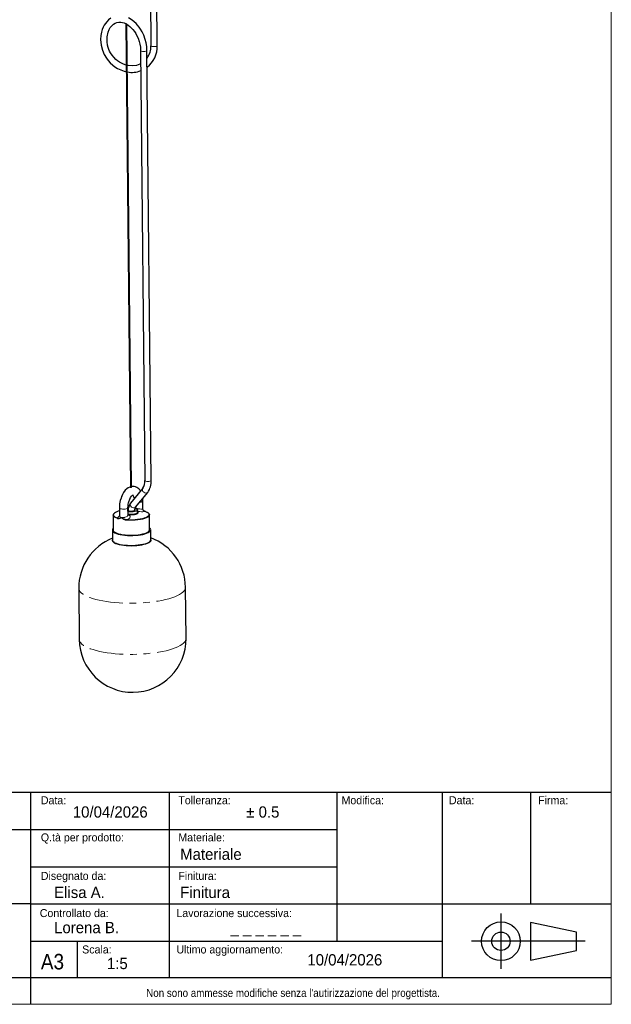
# Model space of a CAD drawing. Header units: millimetres. Extents: x 25 to 2075, y 25 to 1460.
# Tile 5 of 6: x 1521 to 2075, y 25 to 947. Entities that reach past the tile are written whole.
import ezdxf

# ---------------------------------------------------------------- set-up
doc = ezdxf.new("R2010")
doc.units = ezdxf.units.MM
doc.header["$LTSCALE"] = 5
doc.linetypes.add('PHANTOM', pattern=[12.7, 6.35, -1.27, 1.27, -1.27, 1.27, -1.27])
doc.layers.add('ANNOTAZIONI', color=8, linetype='Continuous')
doc.styles.add('SLDTEXTSTYLE1', font='GOTHIC.TTF', dxfattribs={"width": 0.913})
doc.styles.add('SLDTEXTSTYLE2', font='ARIAL.TTF', dxfattribs={"width": 0.948})

msp = doc.modelspace()

# ---------------------------------------------------------------- linework, layer by layer
at = {"color": 7, "linetype": 'Continuous', "lineweight": 18}
for p, q in [((2075, 25), (2075, 1460)), ((25, 25), (2075, 25))]:
    msp.add_line(p, q, dxfattribs=at)
at = {"color": 7, "linetype": 'Continuous', "lineweight": 25}
for p, q in [((1639.79, 1323.58), (1643.74, 922.76)), ((1649.74, 922.82), (1645.79, 1323.64)), ((1620.31, 943.39), (1624.59, 509.24)), ((1625.59, 509.21), (1621.32, 942.84)), ((1634.07, 918.28), (1638.04, 515.54)), ((1644.04, 515.6), (1640.07, 918.34)), ((1636.14, 508.29), (1624.71, 494.33)), ((1626.66, 501.91), (1626.72, 501.94)), ((1629.36, 490.53), (1640.78, 504.49)), ((1614.28, 489.88), (1614.35, 482.26)), ((1622.34, 483.43), (1622.28, 489.96)), ((1622.29, 489.36), (1622.59, 489.41)), ((1636.3, 488.8), (1636.22, 496.42)), ((1636.33, 488.61), (1636.3, 488.8)), ((1608.58, 483.68), (1608.35, 483.01)), ((1608.35, 483.01), (1608.49, 469.05)), ((1609.56, 484.83), (1609.66, 484.92)), ((1614.39, 482.26), (1614.4, 482.38)), ((1622.43, 488.44), (1622.29, 488.38)), ((1631.33, 485.55), (1631.3, 487.95)), ((1642.49, 469.39), (1642.35, 483.35)), ((1607.66, 469.12), (1607.75, 459.55)), ((1643.75, 459.9), (1643.66, 469.48)), ((1676.66, 367.7), (1676.19, 415.56)), ((1576.19, 414.58), (1576.66, 366.71))]:
    msp.add_line(p, q, dxfattribs=at)
at = {"color": 8, "linetype": 'PHANTOM', "lineweight": 18}
for p, q in [((1643.77, 922.64), (1643.74, 922.76)), ((1630.08, 488.96), (1630.13, 489.59)), ((1614.38, 482.07), (1614.39, 482.26)), ((1616.21, 480.93), (1616.2, 480.94)), ((1616.22, 480.93), (1616.21, 480.93))]:
    msp.add_line(p, q, dxfattribs=at)
at = {"color": 7, "linetype": 'Continuous', "lineweight": 25, "flags": 128}
for points in [[(1606.11, 948.48), (1604.01, 946.9), (1602.34, 945.23), (1601.14, 943.7), (1600.05, 942), (1599.11, 940.15), (1598.25, 938), (1597.5, 935.39), (1596.94, 932.24), (1596.7, 928.58), (1597.14, 923.21), (1598.31, 918.62), (1599.95, 914.72), (1602.08, 911.12), (1603.74, 908.9), (1605.62, 906.8), (1607.98, 904.62), (1610.13, 903), (1612.62, 901.45), (1615.47, 900.06), (1618.64, 898.94), (1620.76, 898.5)], [(1620.7, 904.71), (1618.14, 905.44), (1616.1, 906.39), (1614.36, 907.38), (1612.55, 908.65), (1610.97, 909.97), (1609.01, 911.96), (1607.4, 913.98), (1606.06, 916.04), (1605.12, 917.82), (1604.49, 919.23), (1603.83, 921.04), (1603.2, 923.42), (1602.77, 926.36), (1602.85, 931.04), (1603.69, 935.33), (1604.65, 937.83), (1605.73, 939.79), (1606.77, 941.18), (1607.69, 942.14), (1608.77, 943.04), (1610.14, 943.87), (1611.79, 944.52), (1613.75, 944.87), (1615.69, 944.84), (1617.25, 944.56), (1618.8, 944.08), (1620.76, 943.18), (1622.45, 942.14), (1624.06, 940.89), (1626.82, 938.11), (1628.32, 936.15), (1629.62, 934.14), (1630.73, 932.07), (1631.71, 929.88), (1632.77, 926.83), (1633.4, 924.33), (1633.87, 921.46), (1634.07, 918.28), (1634.07, 918.28)], [(1640.07, 918.34), (1639.84, 922.08), (1639.27, 925.54), (1638.48, 928.68), (1637.03, 932.71), (1635.49, 935.93), (1634.05, 938.39), (1632.76, 940.26), (1631.36, 942.03), (1629.82, 943.71), (1626.36, 946.72), (1622.66, 948.95)], [(1634.19, 905.95), (1633.37, 905.47), (1630.2, 904.4), (1626.49, 903.91), (1622.38, 904.22), (1621.7, 904.42)], [(1624.59, 509.61), (1624.06, 509.48), (1622.45, 508.69), (1621.16, 507.76), (1619.78, 506.42), (1618.2, 504.34), (1617.55, 503.25), (1617.06, 502.32), (1616.7, 501.57), (1616.34, 500.71), (1615.76, 499.17), (1615.09, 496.85), (1614.51, 493.72), (1614.33, 491.88), (1614.28, 489.88)], [(1625.59, 509.57), (1625.68, 509.54), (1625.8, 509.47), (1625.84, 509.38), (1625.8, 509.29), (1625.67, 509.23), (1625.49, 509.19), (1625.26, 509.17), (1625.01, 509.18), (1624.76, 509.21), (1624.69, 509.22), (1624.5, 509.26), (1624.38, 509.31), (1624.34, 509.37), (1624.38, 509.43), (1624.51, 509.49), (1624.59, 509.51)], [(1622.28, 489.96), (1622.35, 491.8), (1622.55, 493.38), (1622.8, 494.68), (1623.05, 495.67), (1623.32, 496.54), (1623.58, 497.27), (1623.93, 498.12), (1624.63, 499.52), (1625.47, 500.78), (1626.17, 501.53), (1626.62, 501.88), (1626.66, 501.91)], [(1626.65, 501.92), (1626.74, 501.95), (1626.75, 501.96)], [(1626.74, 501.96), (1626.82, 502.01), (1626.74, 502.02), (1626.84, 501.92), (1627.25, 501.34), (1627.54, 500.7), (1627.84, 499.71), (1628.07, 498.43)], [(1636.22, 496.42), (1636.12, 498.49), (1636.08, 498.75)], [(1628.79, 489.33), (1629.68, 489.11), (1630.56, 488.77), (1631.11, 488.37), (1631.3, 487.94), (1631.11, 487.51), (1630.56, 487.1), (1629.67, 486.74), (1628.51, 486.45), (1627.15, 486.25), (1625.68, 486.16), (1624.17, 486.17), (1622.74, 486.29), (1622.31, 486.36)], [(1608.4, 483.02), (1608.42, 483.48), (1608.64, 483.85)], [(1609.25, 484.7), (1608.79, 484.28), (1608.58, 483.68)], [(1622.3, 487.34), (1622.96, 487.11), (1623.94, 486.94), (1625.06, 486.88), (1626.2, 486.92), (1627.25, 487.06), (1628.09, 487.3), (1628.63, 487.6), (1628.8, 487.93), (1628.6, 488.26), (1628.53, 488.31)], [(1622.34, 483.8), (1622.5, 483.78), (1623.93, 483.65), (1625.43, 483.62), (1626.92, 483.69), (1628.33, 483.86), (1629.58, 484.11), (1630.6, 484.44), (1631.33, 484.83), (1631.74, 485.25), (1631.81, 485.69), (1631.52, 486.12), (1631.32, 486.27)], [(1631.33, 485.55), (1631.33, 485.55), (1631.14, 485.11), (1630.58, 484.7), (1629.7, 484.35), (1628.54, 484.06), (1627.18, 483.86), (1625.7, 483.77), (1624.2, 483.78), (1622.77, 483.9), (1622.34, 483.96)], [(1636.52, 487.77), (1636.52, 487.77), (1636.5, 487.91), (1636.41, 488.13), (1636.33, 488.61)], [(1638.03, 486.86), (1637.27, 487.25), (1636.52, 487.77)], [(1642.06, 484.31), (1641.26, 485.22), (1640.78, 485.53)], [(1642.35, 483.35), (1642.07, 484.3), (1642.06, 484.31)], [(1642.18, 483.91), (1642.31, 483.67), (1642.3, 483.35)], [(1608.47, 470.69), (1607.95, 470.08), (1607.67, 469.36), (1607.74, 468.63), (1608.16, 467.92), (1608.92, 467.23), (1610, 466.59), (1611.39, 466), (1613.06, 465.47), (1614.97, 465.02), (1617.09, 464.65), (1619.37, 464.37), (1621.78, 464.18), (1624.27, 464.1), (1626.78, 464.12), (1629.27, 464.24), (1631.69, 464.45), (1633.99, 464.76), (1636.13, 465.16), (1638.06, 465.64), (1639.76, 466.19), (1641.18, 466.8), (1642.29, 467.46), (1643.09, 468.16), (1643.54, 468.88), (1643.65, 469.6), (1643.41, 470.32), (1642.82, 471.02), (1642.47, 471.31)], [(1608.49, 469.05), (1608.51, 468.8), (1608.83, 468.09), (1609.5, 467.4), (1610.51, 466.76), (1611.85, 466.16), (1613.47, 465.64), (1615.35, 465.18), (1617.44, 464.82), (1619.71, 464.55), (1622.1, 464.37), (1624.56, 464.31), (1627.04, 464.34), (1629.49, 464.48), (1631.85, 464.72), (1634.08, 465.06), (1636.12, 465.48), (1637.94, 465.99), (1639.49, 466.56), (1640.75, 467.19), (1641.67, 467.87), (1642.26, 468.57), (1642.48, 469.28), (1642.49, 469.39)], [(1643.75, 459.9), (1643.63, 459.3), (1643.18, 458.58), (1642.38, 457.88), (1641.26, 457.22), (1639.83, 456.61), (1638.14, 456.06), (1636.2, 455.58), (1634.06, 455.19), (1631.75, 454.88), (1629.33, 454.66), (1626.84, 454.54), (1624.33, 454.53), (1621.85, 454.61), (1619.44, 454.8), (1617.16, 455.08), (1615.04, 455.45), (1613.13, 455.9), (1611.47, 456.43), (1610.08, 457.02), (1609, 457.67), (1608.25, 458.35), (1607.83, 459.07), (1607.75, 459.55)], [(1607.75, 459.55), (1607.76, 459.42), (1608, 458.7), (1608.59, 458), (1609.51, 457.33), (1610.75, 456.71), (1612.29, 456.15), (1614.08, 455.66), (1616.1, 455.25)], [(1616.1, 455.25), (1618.31, 454.92), (1620.66, 454.69), (1623.11, 454.56), (1625.62, 454.52), (1628.12, 454.59), (1630.58, 454.76), (1632.95, 455.02), (1635.17, 455.38), (1637.22, 455.82), (1639.04, 456.34), (1640.6, 456.92), (1641.87, 457.56), (1642.83, 458.23), (1643.45, 458.94), (1643.73, 459.67), (1643.75, 459.9)]]:
    msp.add_lwpolyline(points, dxfattribs=at)
at = {"color": 8, "linetype": 'PHANTOM', "lineweight": 18, "flags": 128}
for points in [[(1649.74, 922.82), (1649.68, 922.65), (1649.29, 922.36), (1648.6, 922.13), (1647.69, 921.98), (1646.66, 921.93), (1645.64, 921.98), (1644.75, 922.13), (1644.1, 922.36), (1643.77, 922.64)], [(1640.07, 918.34), (1640, 918.15), (1639.6, 917.87), (1638.9, 917.64), (1637.98, 917.49), (1636.94, 917.44), (1635.93, 917.5), (1635.05, 917.65), (1634.41, 917.88), (1634.1, 918.17), (1634.07, 918.28)], [(1640.78, 504.49), (1640.51, 504.23), (1639.77, 503.89), (1638.88, 503.85), (1637.94, 504.12), (1637.06, 504.67), (1636.35, 505.42), (1635.89, 506.29), (1635.75, 507.17), (1635.93, 507.96), (1636.14, 508.29)], [(1644.04, 515.6), (1643.97, 515.41), (1643.57, 515.12), (1642.87, 514.9), (1641.95, 514.75), (1640.91, 514.7), (1639.9, 514.75), (1639.02, 514.91), (1638.38, 515.14), (1638.07, 515.42), (1638.04, 515.54)], [(1614.28, 489.88), (1614.3, 489.76), (1614.61, 489.43), (1615.23, 489.14), (1616.13, 488.92)], [(1616.13, 488.92), (1617.22, 488.79), (1618.41, 488.76), (1619.58, 488.84), (1620.64, 489.01), (1621.49, 489.26), (1622.05, 489.57), (1622.28, 489.91), (1622.28, 489.96)], [(1629.36, 490.53), (1629.08, 490.26), (1628.35, 489.92), (1627.46, 489.89), (1626.51, 490.16), (1625.63, 490.7), (1624.92, 491.45), (1624.47, 492.32), (1624.32, 493.2), (1624.5, 493.99), (1624.71, 494.33)], [(1630.13, 489.59), (1629.28, 489.71), (1628.97, 489.75)], [(1636.27, 488.82), (1636.24, 488.73), (1635.88, 488.67), (1635.34, 488.67), (1634.4, 488.76), (1633.38, 488.92), (1632.27, 489.14), (1631.16, 489.39), (1630.13, 489.59)], [(1612.35, 479.9), (1610.79, 480.52), (1609.59, 481.2), (1608.78, 481.93), (1608.39, 482.7), (1608.4, 483.02)], [(1612.66, 480.45), (1612.46, 480.51), (1612.09, 480.65), (1611.58, 480.85), (1611.11, 481.06), (1610.48, 481.39), (1610.02, 481.68), (1609.17, 482.43), (1608.79, 483.18), (1608.82, 483.94), (1609.26, 484.69), (1609.56, 484.99)], [(1622.31, 483.43), (1622.32, 483.17), (1621.99, 482.48), (1621.48, 481.99), (1620.64, 481.5), (1619.67, 481.15)], [(1642.3, 483.35), (1642.28, 482.89), (1641.82, 482.12), (1640.95, 481.38), (1639.7, 480.68), (1638.08, 480.04), (1636.15, 479.49), (1633.94, 479.02), (1631.52, 478.66), (1628.95, 478.41), (1626.28, 478.29), (1623.59, 478.28), (1620.95, 478.4)], [(1638.03, 486.86), (1638.23, 486.79), (1638.59, 486.66), (1639.1, 486.46), (1639.58, 486.25), (1640.21, 485.91), (1640.67, 485.63), (1641.52, 484.87), (1641.9, 484.12), (1641.87, 483.37), (1641.42, 482.61), (1641.1, 482.29), (1640.77, 482.03), (1640.47, 481.82), (1640.01, 481.54), (1639.43, 481.25), (1639.35, 481.21), (1638.76, 480.95), (1638.11, 480.71), (1637.42, 480.47), (1636.7, 480.26), (1635.62, 479.98), (1634.84, 479.81), (1633.73, 479.59), (1632.57, 479.4), (1631.37, 479.24), (1628.93, 479), (1626.38, 478.88), (1623.63, 478.87), (1621.05, 478.98)], [(1621.05, 478.98), (1622.37, 479.46), (1623.4, 480.06), (1624.09, 480.76), (1624.38, 481.5), (1624.27, 482.24), (1623.77, 482.93), (1622.91, 483.48), (1622.34, 483.65)], [(1638.03, 486.86), (1637.79, 486.61), (1637.15, 486.44), (1636.15, 486.35), (1634.87, 486.35), (1633.39, 486.46), (1631.82, 486.64), (1631.31, 486.72)], [(1676.19, 415.56), (1676.1, 414.68), (1675.69, 413.48), (1674.92, 412.28), (1673.82, 411.1), (1672.38, 409.95), (1670.61, 408.84), (1668.54, 407.77), (1666.16, 406.75), (1663.51, 405.79), (1660.6, 404.9), (1657.44, 404.07), (1654.06, 403.33), (1650.49, 402.66), (1646.75, 402.09), (1642.87, 401.6), (1638.86, 401.21), (1634.77, 400.91), (1630.62, 400.72), (1626.44, 400.62), (1622.25, 400.63), (1618.1, 400.74), (1614, 400.95), (1609.98, 401.26), (1606.08, 401.66), (1602.32, 402.16), (1598.73, 402.75), (1595.33, 403.42), (1592.15, 404.18), (1589.2, 405.02), (1586.52, 405.92), (1584.11, 406.89), (1582, 407.91), (1580.2, 408.99), (1578.72, 410.11), (1577.57, 411.26), (1576.77, 412.44), (1576.31, 413.64), (1576.19, 414.58)], [(1676.66, 367.7), (1676.58, 366.82), (1676.16, 365.61), (1675.4, 364.41), (1674.29, 363.24), (1672.85, 362.09), (1671.08, 360.97), (1669.01, 359.91), (1666.64, 358.89), (1663.98, 357.93), (1661.07, 357.03), (1657.91, 356.21), (1654.54, 355.46), (1650.97, 354.8), (1647.22, 354.22), (1643.34, 353.73), (1639.34, 353.34), (1635.24, 353.05), (1631.09, 352.85), (1626.91, 352.76), (1622.73, 352.77), (1618.57, 352.87), (1614.47, 353.08), (1610.45, 353.39), (1606.55, 353.8), (1602.79, 354.29), (1599.2, 354.88), (1595.8, 355.56), (1592.62, 356.32), (1589.67, 357.15), (1586.99, 358.05), (1584.58, 359.02), (1582.47, 360.05), (1580.67, 361.12), (1579.19, 362.24), (1578.04, 363.4), (1577.24, 364.58), (1576.78, 365.77), (1576.66, 366.71)]]:
    msp.add_lwpolyline(points, dxfattribs=at)
at = {"color": 7, "linetype": 'Continuous', "lineweight": 25}
for centre, radius, start, end in [((1626.06, 921.9), 17.7, 322.71773, 2.78637), ((1625.02, 922.11), 24.73, 307.95201, 1.66311), ((1626.16, 918.56), 20.74, 257.74004, 292.96942), ((1627.02, 502.28), 7.7, 25.74052, 100.71991), ((1626.76, 514.62), 11.32, 326.04179, 4.62882), ((1626.96, 514.58), 17.11, 323.85214, 3.39759), ((1633.76, 487.44), 11.37, 142.63083, 180.55847), ((1634.02, 487.36), 5.64, 145.96573, 179.20627), ((1616.71, 475.47), 11.91, 101.65179, 126.9038), ((1638, 486.51), 0.35, 352.83985, 84.8328), ((1626.19, 415.07), 50, 111.66463, 180.56443), ((1626.19, 415.07), 50, 0.56443, 69.46423), ((1626.66, 367.2), 50, 180.56443, 0.56443)]:
    msp.add_arc(centre, radius, start, end, dxfattribs=at)
at = {"color": 8, "linetype": 'PHANTOM', "lineweight": 18}
for centre, radius, start, end in [((1633.63, 498.7), 3.45, 263.46181, 318.61661), ((1613.3, 484.04), 4.25, 257.09554, 313.07088), ((1612.97, 479.92), 0.614, 120.09993, 181.59391), ((1615.28, 479.75), 2.72, 110.80818, 165.05683), ((1613.92, 484.42), 4.17, 252.44659, 303.26528), ((1616.23, 483.02), 2.08, 207.08035, 269.26981), ((1617.45, 489), 8.16, 261.33018, 285.75282), ((1621.77, 485.6), 7.25, 220.08709, 263.50749), ((1621.53, 487.13), 8.16, 229.39744, 266.60625), ((1636.54, 479.19), 7.5, 47.62346, 76.05366), ((1622.34, 478.46), 1.39, 157.91799, 182.56624)]:
    msp.add_arc(centre, radius, start, end, dxfattribs=at)
at = {"layer": 'ANNOTAZIONI'}
for p, q in [((1139.01, 223.75), (2075, 223.75)), ((1531.12, 223.75), (1531.12, 25)), ((1661.28, 50), (1661.28, 223.75)), ((1817.85, 223.75), (1817.85, 84.17)), ((1916.95, 50), (1916.95, 223.75)), ((1999.45, 223.75), (1999.45, 118.98)), ((1139.01, 188.83), (1817.85, 188.83)), ((1531.12, 153.91), (1817.85, 153.91)), ((1531.12, 118.98), (1139.01, 118.98)), ((1531.12, 118.98), (2075, 118.98)), ((1971.63, 110.18), (1971.63, 58.16)), ((1999.45, 101.75), (1999.45, 66.31)), ((2042.41, 92.67), (1999.45, 101.75)), ((2042.41, 75.4), (2042.41, 92.67)), ((1531.12, 84.17), (1916.95, 84.17)), ((1574.75, 84.17), (1574.75, 50)), ((2050.5, 84.15), (1943.9, 84.15)), ((1999.45, 66.31), (2042.41, 75.4)), ((1139, 50), (2075, 50))]:
    msp.add_line(p, q, dxfattribs=at)
for radius in [18.14, 8.64]:
    msp.add_circle((1971.63, 84.03), radius, dxfattribs=at)

# ---------------------------------------------------------------- texts
at = {"layer": 'ANNOTAZIONI', "attachment_point": 1}
for s, insert, char_height, style in [('Data:', (1540.7, 219.87), 7.5, 'SLDTEXTSTYLE2'), ('Tolleranza:', (1669.45, 219.87), 7.5, 'SLDTEXTSTYLE2'), ('Modifica:', (1822.33, 219.87), 7.5, 'SLDTEXTSTYLE2'), ('Data:', (1922.93, 219.87), 7.5, 'SLDTEXTSTYLE2'), ('Firma:', (2006.51, 219.87), 7.5, 'SLDTEXTSTYLE2'), ('10/04/2026', (1570.62, 210.42), 10.583, 'SLDTEXTSTYLE2'), ('± 0.5', (1733.05, 210.42), 10.583, 'SLDTEXTSTYLE2'), ('Q.tà per prodotto:', (1540.7, 185.07), 7.5, 'SLDTEXTSTYLE2'), ('Materiale:', (1669.45, 185.07), 7.5, 'SLDTEXTSTYLE2'), ('Materiale', (1671.16, 170.9), 10.583, 'SLDTEXTSTYLE2'), ('Disegnato da:', (1540.7, 149.05), 7.5, 'SLDTEXTSTYLE2'), ('Finitura:', (1669.45, 149.05), 7.5, 'SLDTEXTSTYLE2'), ('Elisa A.', (1553.13, 135.14), 10.583, 'SLDTEXTSTYLE2'), ('Finitura', (1671.16, 135.14), 10.583, 'SLDTEXTSTYLE2'), ('Controllato da:', (1539.67, 114.19), 7.5, 'SLDTEXTSTYLE2'), ('Lavorazione successiva:', (1667.66, 114.19), 7.5, 'SLDTEXTSTYLE2'), ('Lorena B.', (1553.13, 102.19), 10.583, 'SLDTEXTSTYLE2'), ('_ _ _ _ _ _', (1718.39, 102.19), 10.5833, 'SLDTEXTSTYLE2'), ('Scala:', (1579.41, 80.13), 7.5, 'SLDTEXTSTYLE2'), ('Ultimo aggiornamento:', (1667.66, 80.13), 7.5, 'SLDTEXTSTYLE2'), ('A3', (1540.7, 72.21), 14.552, 'SLDTEXTSTYLE1'), ('1:5', (1602.61, 68.55), 10.583, 'SLDTEXTSTYLE2'), ('10/04/2026', (1790.34, 71.97), 10.583, 'SLDTEXTSTYLE2'), ("Non sono ammesse modifiche senza l'autirizzazione del progettista.", (1639.37, 39.41), 7.5, 'SLDTEXTSTYLE1')]:
    msp.add_mtext(s, dxfattribs=dict(at, insert=insert, char_height=char_height, style=style))

doc.saveas('drawing.dxf')
